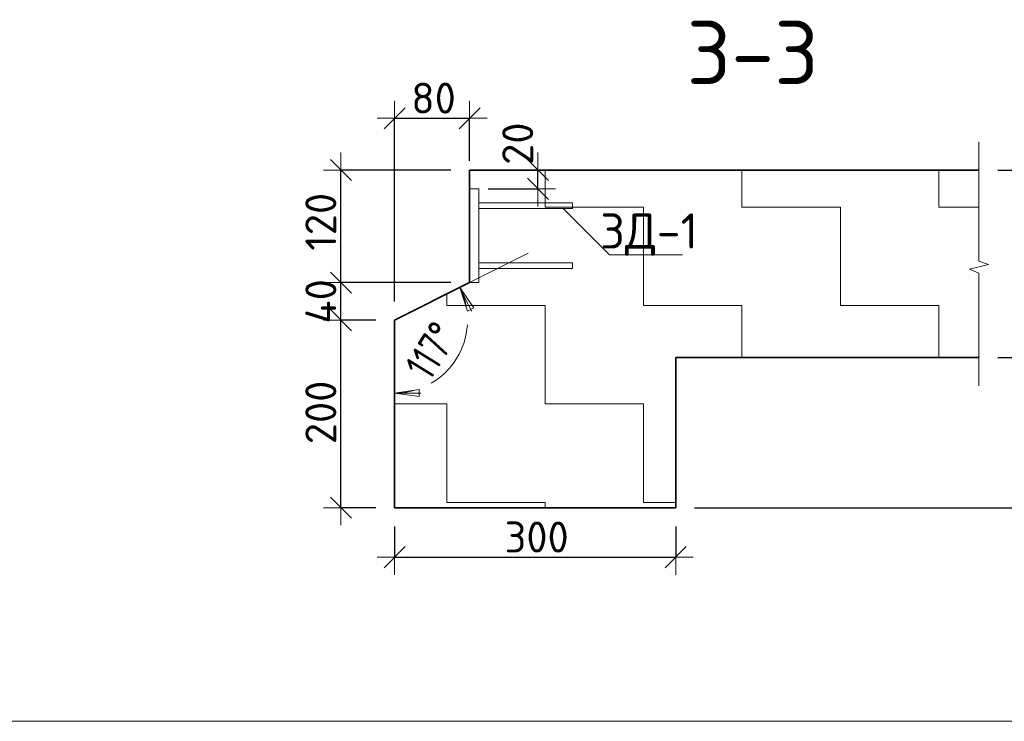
# Model space of a CAD drawing. Header units: metres. Extents: x -38 to 107, y -15 to 21.
# Tile 152 of 167: x 74.199 to 75.25, y 12.472 to 13.22. Entities that reach past the tile are written whole.
import ezdxf

# ---------------------------------------------------------------- set-up
doc = ezdxf.new("R2010")
doc.units = ezdxf.units.M
doc.header["$PDMODE"] = 65
for name, color, linetype, lineweight in [('XR$3$Перекрытие_ Сборный элемент', 7, 'Continuous', 35), ('XR$3$Размерная линия_ общее', 7, 'Continuous', 13), ('XR$3$Текст_ общее_1', 7, 'Continuous', 13), ('XR$4$Текст_ примечание', 7, 'Continuous', 13), ('XR$5$Перекрытие_ Сборный элемент', 7, 'Continuous', 35), ('XR$5$Размерная линия_ общее', 7, 'Continuous', 13), ('XR$5$Текст_ общее_1', 7, 'Continuous', 13)]:
    doc.layers.add(name, color=color, linetype=linetype, lineweight=lineweight)
doc.styles.add('ISOCPEUR', font='txt')
doc.dimstyles.new('DIMSTYLE_11', dxfattribs={"dimtxt": 0.033, "dimasz": 0.0375, "dimexe": 0, "dimexo": 0, "dimgap": 0.0165, "dimtad": 2, "dimdec": 0, "dimlfac": 1000, "dimrnd": 1, "dimzin": 12, "dimdsep": 46, "dimtxsty": 'ISOCPEUR', "dimblk1": 'ALL_ML_STRICH', "dimblk2": 'ALL_ML_STRICH', "dimsah": 1, "dimcen": 0, "dimclrd": 7, "dimclre": 256, "dimclrt": 7, "dimadec": 0, "dimazin": 0, "dimtfac": 1, "dimtdec": 0, "dimtix": 1, "dimtmove": 2, "dimatfit": 3, "dimfxl": 0, "dimtvp": 1.2, "dimtzin": 0, "dimlwd": 0, "dimlwe": -3, "dimarcsym": 0})
doc.dimstyles.new('DIMSTYLE_28', dxfattribs={"dimtxt": 0.033, "dimasz": 0.0375, "dimexe": 0, "dimexo": 0, "dimgap": 0.0165, "dimtad": 2, "dimdec": 0, "dimlfac": 1000, "dimrnd": 5, "dimzin": 12, "dimdsep": 46, "dimtxsty": 'ISOCPEUR', "dimblk1": 'ALL_ML_STRICH', "dimblk2": 'ALL_ML_STRICH', "dimsah": 1, "dimcen": 0, "dimclrd": 7, "dimclre": 256, "dimclrt": 7, "dimadec": 0, "dimazin": 0, "dimtfac": 1, "dimtdec": 0, "dimtix": 1, "dimtmove": 2, "dimatfit": 3, "dimfxl": 0, "dimtzin": 0, "dimlwd": 0, "dimlwe": -3, "dimarcsym": 0})
doc.dimstyles.new('DIMSTYLE_29', dxfattribs={"dimtxt": 0.033, "dimasz": 0.0375, "dimexe": 0, "dimexo": 0, "dimgap": 0.0165, "dimtad": 2, "dimdec": 0, "dimlfac": 1000, "dimrnd": 5, "dimzin": 12, "dimdsep": 46, "dimtxsty": 'ISOCPEUR', "dimblk1": 'ALL_ML_STRICH', "dimblk2": 'ALL_ML_STRICH', "dimsah": 1, "dimcen": 0, "dimclrd": 7, "dimclre": 256, "dimclrt": 7, "dimadec": 0, "dimazin": 0, "dimtfac": 1, "dimtdec": 0, "dimtix": 1, "dimtmove": 2, "dimatfit": 3, "dimfxl": 0, "dimtvp": 1.2, "dimtzin": 0, "dimlwd": 0, "dimlwe": -3, "dimarcsym": 0})
doc.dimstyles.new('DIMSTYLE_30', dxfattribs={"dimtxt": 0.033, "dimasz": 0.0375, "dimexe": 0, "dimexo": 0, "dimgap": 0.0165, "dimtad": 2, "dimdec": 0, "dimlfac": 1000, "dimrnd": 5, "dimzin": 12, "dimdsep": 46, "dimtxsty": 'ISOCPEUR', "dimblk1": 'ALL_ML_STRICH', "dimblk2": 'ALL_ML_STRICH', "dimsah": 1, "dimcen": 0, "dimclrd": 7, "dimclre": 256, "dimclrt": 7, "dimadec": 0, "dimazin": 0, "dimtfac": 1, "dimtdec": 0, "dimtix": 1, "dimtmove": 2, "dimatfit": 3, "dimfxl": 0, "dimtzin": 0, "dimlwd": 0, "dimlwe": -3, "dimarcsym": 0})
doc.dimstyles.new('DIMSTYLE_37', dxfattribs={"dimtxt": 0.033, "dimasz": 0.0375, "dimexe": 0, "dimexo": 0, "dimgap": 0.0165, "dimtad": 2, "dimdec": 0, "dimlfac": 1000, "dimrnd": 5, "dimzin": 12, "dimdsep": 46, "dimtxsty": 'ISOCPEUR', "dimblk1": 'ALL_ML_STRICH', "dimblk2": 'ALL_ML_STRICH', "dimsah": 1, "dimcen": 0, "dimclrd": 7, "dimclre": 256, "dimclrt": 7, "dimadec": 0, "dimazin": 0, "dimtfac": 1, "dimtdec": 0, "dimtix": 1, "dimtmove": 2, "dimatfit": 3, "dimfxl": 0, "dimtvp": 1.2, "dimtzin": 0, "dimlwd": 0, "dimlwe": -3, "dimarcsym": 0})
doc.dimstyles.new('DIMSTYLE_8', dxfattribs={"dimtxt": 0.033, "dimasz": 0.0375, "dimexe": 0, "dimexo": 0, "dimgap": 0.0165, "dimtad": 2, "dimdec": 0, "dimlfac": 1000, "dimrnd": 1, "dimzin": 12, "dimdsep": 46, "dimtxsty": 'ISOCPEUR', "dimblk1": 'ALL_ML_STRICH', "dimblk2": 'ALL_ML_STRICH', "dimsah": 1, "dimcen": 0, "dimclrd": 7, "dimclre": 256, "dimclrt": 7, "dimadec": 0, "dimazin": 0, "dimtfac": 1, "dimtdec": 0, "dimtix": 1, "dimtmove": 2, "dimatfit": 3, "dimfxl": 0, "dimtzin": 0, "dimlwd": 0, "dimlwe": -3, "dimarcsym": 0})
pattern_1 = [(0, (0.21, 0.21), (0.105, 0.105), [0.105, -0.105]), (90, (0.21, 0.21), (-0.105, 0.105), [0.105, -0.105])]

# ---------------------------------------------------------------- blocks, each defined once
blk = doc.blocks.new('ЭЛЕМЕНТ_УЗОРА_4')
at = {"color": 7, "linetype": 'Continuous', "lineweight": 13, "transparency": 33554687}
blk.add_line((75.223, 12.8295), (75.223, 12.8295), dxfattribs=at)
blk.add_lwpolyline([(75.223, 13.0895), (75.223, 12.9623), (75.233, 12.9587), (75.213, 12.9538), (75.223, 12.9496), (75.223, 12.8295)], dxfattribs=at)
blk = doc.blocks.new('ALL_ML_STRICH')
at = {"color": 0, "linetype": 'ByBlock', "lineweight": -2}
for p, q in [((-0.3, -0.3), (0.3, 0.3)), ((0, -0.5), (0, 0.5)), ((-1, 0), (0.5, 0))]:
    blk.add_line(p, q, dxfattribs=at)
blk = doc.blocks.new('*D103')
at = {"layer": 'DEFPOINTS', "color": 7, "linetype": 'Continuous', "lineweight": 13, "transparency": 33554687}
for p in [(75.223, 13.0595), (75.3154, 13.0595), (75.223, 12.8595)]:
    blk.add_point(p, dxfattribs=at)
at = {"layer": 'XR$3$Размерная линия_ общее', "color": 253, "linetype": 'Continuous', "lineweight": -2, "true_color": 0xa0a0a0, "transparency": 33554687}
for p, q in [((75.243, 13.0595), (75.3154, 13.0595)), ((75.243, 12.8595), (75.3154, 12.8595))]:
    blk.add_line(p, q, dxfattribs=at)
at = {"layer": 'XR$3$Размерная линия_ общее', "color": 7, "linetype": 'Continuous', "lineweight": -2, "transparency": 33554687}
blk.add_line((75.3154, 13.0595), (75.3154, 12.8595), dxfattribs=at)
at = {"layer": 'XR$3$Размерная линия_ общее', "color": 7, "linetype": 'Continuous', "lineweight": 13, "transparency": 33554687, "xscale": 0.0375, "yscale": 0.0375, "zscale": 0.0375}
for p, rotation in [((75.3154, 13.0595), 90), ((75.3154, 12.8595), 270)]:
    blk.add_blockref('ALL_ML_STRICH', p, dxfattribs=dict(at, rotation=rotation))
at = {"layer": 'XR$3$Размерная линия_ общее', "color": 7, "linetype": 'Continuous', "lineweight": 13, "transparency": 33554687, "insert": (75.2939, 12.9611), "char_height": 0.033, "width": 0.099, "attachment_point": 5, "rotation": 90, "style": 'ISOCPEUR'}
blk.add_mtext('\\A1;{200}', dxfattribs=at)
blk = doc.blocks.new('*D104')
at = {"layer": 'DEFPOINTS', "color": 7, "linetype": 'Continuous', "lineweight": 13, "transparency": 33554687}
for p in [(75.223, 12.8595), (75.3154, 12.8595), (74.8994, 12.6995)]:
    blk.add_point(p, dxfattribs=at)
at = {"layer": 'XR$3$Размерная линия_ общее', "color": 253, "linetype": 'Continuous', "lineweight": -2, "true_color": 0xa0a0a0, "transparency": 33554687}
for p, q in [((75.243, 12.8595), (75.3154, 12.8595)), ((74.9194, 12.6995), (75.3154, 12.6995))]:
    blk.add_line(p, q, dxfattribs=at)
at = {"layer": 'XR$3$Размерная линия_ общее', "color": 7, "linetype": 'Continuous', "lineweight": -2, "transparency": 33554687}
blk.add_line((75.3154, 12.8595), (75.3154, 12.6995), dxfattribs=at)
at = {"layer": 'XR$3$Размерная линия_ общее', "color": 7, "linetype": 'Continuous', "lineweight": 13, "transparency": 33554687, "xscale": 0.0375, "yscale": 0.0375, "zscale": 0.0375}
for p, rotation in [((75.3154, 12.8595), 90), ((75.3154, 12.6995), 270)]:
    blk.add_blockref('ALL_ML_STRICH', p, dxfattribs=dict(at, rotation=rotation))
at = {"layer": 'XR$3$Размерная линия_ общее', "color": 7, "linetype": 'Continuous', "lineweight": 13, "transparency": 33554687, "insert": (75.2939, 12.7844), "char_height": 0.033, "width": 0.099, "attachment_point": 5, "rotation": 90, "style": 'ISOCPEUR'}
blk.add_mtext('\\A1;{160}', dxfattribs=at)
blk = doc.blocks.new('*D113')
at = {"layer": 'DEFPOINTS', "color": 7, "linetype": 'Continuous', "lineweight": 13, "transparency": 33554687}
for p in [(74.5994, 12.6995), (74.8994, 12.6995), (74.5994, 12.6467)]:
    blk.add_point(p, dxfattribs=at)
at = {"layer": 'XR$3$Размерная линия_ общее', "color": 253, "linetype": 'Continuous', "lineweight": -2, "true_color": 0xa0a0a0, "transparency": 33554687}
for p, q in [((74.5994, 12.6795), (74.5994, 12.6467)), ((74.8994, 12.6795), (74.8994, 12.6467))]:
    blk.add_line(p, q, dxfattribs=at)
at = {"layer": 'XR$3$Размерная линия_ общее', "color": 7, "linetype": 'Continuous', "lineweight": -2, "transparency": 33554687}
blk.add_line((74.5994, 12.6467), (74.8994, 12.6467), dxfattribs=at)
at = {"layer": 'XR$3$Размерная линия_ общее', "color": 7, "linetype": 'Continuous', "lineweight": 13, "transparency": 33554687, "xscale": 0.0375, "yscale": 0.0375, "zscale": 0.0375, "rotation": 180}
blk.add_blockref('ALL_ML_STRICH', (74.5994, 12.6467), dxfattribs=at)
at = {"layer": 'XR$3$Размерная линия_ общее', "color": 7, "linetype": 'Continuous', "lineweight": 13, "transparency": 33554687, "xscale": 0.0375, "yscale": 0.0375, "zscale": 0.0375}
blk.add_blockref('ALL_ML_STRICH', (74.8994, 12.6467), dxfattribs=at)
at = {"layer": 'XR$3$Размерная линия_ общее', "color": 7, "linetype": 'Continuous', "lineweight": 13, "transparency": 33554687, "insert": (74.751, 12.6682), "char_height": 0.033, "width": 0.099, "attachment_point": 5, "style": 'ISOCPEUR'}
blk.add_mtext('\\A1;{300}', dxfattribs=at)
blk = doc.blocks.new('*D224')
at = {"layer": 'DEFPOINTS', "color": 7, "linetype": 'Continuous', "lineweight": 13, "transparency": 33554687}
for p in [(74.5994, 12.8995), (74.5422, 12.6995), (74.5994, 12.6995)]:
    blk.add_point(p, dxfattribs=at)
at = {"layer": 'XR$3$Размерная линия_ общее', "color": 253, "linetype": 'Continuous', "lineweight": -2, "true_color": 0xa0a0a0, "transparency": 33554687}
for p, q in [((74.5794, 12.8995), (74.5422, 12.8995)), ((74.5794, 12.6995), (74.5422, 12.6995))]:
    blk.add_line(p, q, dxfattribs=at)
at = {"layer": 'XR$3$Размерная линия_ общее', "color": 7, "linetype": 'Continuous', "lineweight": -2, "transparency": 33554687}
blk.add_line((74.5422, 12.6995), (74.5422, 12.8995), dxfattribs=at)
at = {"layer": 'XR$3$Размерная линия_ общее', "color": 7, "linetype": 'Continuous', "lineweight": 13, "transparency": 33554687, "xscale": 0.0375, "yscale": 0.0375, "zscale": 0.0375}
for p, rotation in [((74.5422, 12.8995), 90), ((74.5422, 12.6995), 270)]:
    blk.add_blockref('ALL_ML_STRICH', p, dxfattribs=dict(at, rotation=rotation))
at = {"layer": 'XR$3$Размерная линия_ общее', "color": 7, "linetype": 'Continuous', "lineweight": 13, "transparency": 33554687, "insert": (74.5207, 12.8011), "char_height": 0.033, "width": 0.099, "attachment_point": 5, "rotation": 90, "style": 'ISOCPEUR'}
blk.add_mtext('\\A1;{200}', dxfattribs=at)
blk = doc.blocks.new('*D225')
at = {"layer": 'DEFPOINTS', "color": 7, "linetype": 'Continuous', "lineweight": 13, "transparency": 33554687}
for p in [(74.6794, 12.9395), (74.5422, 12.8995), (74.5994, 12.8995)]:
    blk.add_point(p, dxfattribs=at)
at = {"layer": 'XR$3$Размерная линия_ общее', "color": 253, "linetype": 'Continuous', "lineweight": -2, "true_color": 0xa0a0a0, "transparency": 33554687}
for p, q in [((74.6594, 12.9395), (74.5422, 12.9395)), ((74.5794, 12.8995), (74.5422, 12.8995))]:
    blk.add_line(p, q, dxfattribs=at)
at = {"layer": 'XR$3$Размерная линия_ общее', "color": 7, "linetype": 'Continuous', "lineweight": -2, "transparency": 33554687}
blk.add_line((74.5422, 12.8995), (74.5422, 12.9395), dxfattribs=at)
at = {"layer": 'XR$3$Размерная линия_ общее', "color": 7, "linetype": 'Continuous', "lineweight": 13, "transparency": 33554687, "xscale": 0.0375, "yscale": 0.0375, "zscale": 0.0375}
for p, rotation in [((74.5422, 12.9395), 90), ((74.5422, 12.8995), 270)]:
    blk.add_blockref('ALL_ML_STRICH', p, dxfattribs=dict(at, rotation=rotation))
at = {"layer": 'XR$3$Размерная линия_ общее', "color": 7, "linetype": 'Continuous', "lineweight": 13, "transparency": 33554687, "insert": (74.5207, 12.9195), "char_height": 0.033, "width": 0.066, "attachment_point": 5, "rotation": 90, "style": 'ISOCPEUR'}
blk.add_mtext('\\A1;{40}', dxfattribs=at)
blk = doc.blocks.new('*D226')
at = {"layer": 'DEFPOINTS', "color": 7, "linetype": 'Continuous', "lineweight": 13, "transparency": 33554687}
for p in [(74.6794, 13.0595), (74.5422, 12.9395), (74.6794, 12.9395)]:
    blk.add_point(p, dxfattribs=at)
at = {"layer": 'XR$3$Размерная линия_ общее', "color": 253, "linetype": 'Continuous', "lineweight": -2, "true_color": 0xa0a0a0, "transparency": 33554687}
for p, q in [((74.6594, 13.0595), (74.5422, 13.0595)), ((74.6594, 12.9395), (74.5422, 12.9395))]:
    blk.add_line(p, q, dxfattribs=at)
at = {"layer": 'XR$3$Размерная линия_ общее', "color": 7, "linetype": 'Continuous', "lineweight": -2, "transparency": 33554687}
blk.add_line((74.5422, 12.9395), (74.5422, 13.0595), dxfattribs=at)
at = {"layer": 'XR$3$Размерная линия_ общее', "color": 7, "linetype": 'Continuous', "lineweight": 13, "transparency": 33554687, "xscale": 0.0375, "yscale": 0.0375, "zscale": 0.0375}
for p, rotation in [((74.5422, 13.0595), 90), ((74.5422, 12.9395), 270)]:
    blk.add_blockref('ALL_ML_STRICH', p, dxfattribs=dict(at, rotation=rotation))
at = {"layer": 'XR$3$Размерная линия_ общее', "color": 7, "linetype": 'Continuous', "lineweight": 13, "transparency": 33554687, "insert": (74.5207, 13.0044), "char_height": 0.033, "width": 0.099, "attachment_point": 5, "rotation": 90, "style": 'ISOCPEUR'}
blk.add_mtext('\\A1;{120}', dxfattribs=at)
blk = doc.blocks.new('СЛОЖНЫЙ_ОБЪЕКТ_38')
at = {"layer": 'XR$3$Перекрытие_ Сборный элемент', "color": 7, "linetype": 'Continuous', "lineweight": 13, "transparency": 33554687}
for points in [[(74.6894, 12.9395), (74.6894, 13.0395), (74.6794, 13.0395), (74.6794, 12.9395), (74.6894, 12.9395)], [(74.6894, 13.0245), (74.6894, 13.0185), (74.7894, 13.0185), (74.7894, 13.0245), (74.6894, 13.0245)], [(74.6894, 12.9545), (74.6894, 12.9605), (74.7894, 12.9605), (74.7894, 12.9545), (74.6894, 12.9545)]]:
    blk.add_lwpolyline(points, close=True, dxfattribs=at)
blk = doc.blocks.new('*D230')
at = {"layer": 'DEFPOINTS', "color": 7, "linetype": 'Continuous', "lineweight": 13, "transparency": 33554687}
for p in [(74.5994, 13.1148), (74.6794, 13.0495), (74.5994, 12.8995)]:
    blk.add_point(p, dxfattribs=at)
at = {"layer": 'XR$3$Размерная линия_ общее', "color": 253, "linetype": 'Continuous', "lineweight": -2, "true_color": 0xa0a0a0, "transparency": 33554687}
for p, q in [((74.5994, 12.9195), (74.5994, 13.1148)), ((74.6794, 13.0695), (74.6794, 13.1148))]:
    blk.add_line(p, q, dxfattribs=at)
at = {"layer": 'XR$3$Размерная линия_ общее', "color": 7, "linetype": 'Continuous', "lineweight": -2, "transparency": 33554687}
blk.add_line((74.5994, 13.1148), (74.6794, 13.1148), dxfattribs=at)
at = {"layer": 'XR$3$Размерная линия_ общее', "color": 7, "linetype": 'Continuous', "lineweight": 13, "transparency": 33554687, "xscale": 0.0375, "yscale": 0.0375, "zscale": 0.0375, "rotation": 180}
blk.add_blockref('ALL_ML_STRICH', (74.5994, 13.1148), dxfattribs=at)
at = {"layer": 'XR$3$Размерная линия_ общее', "color": 7, "linetype": 'Continuous', "lineweight": 13, "transparency": 33554687, "xscale": 0.0375, "yscale": 0.0375, "zscale": 0.0375}
blk.add_blockref('ALL_ML_STRICH', (74.6794, 13.1148), dxfattribs=at)
at = {"layer": 'XR$3$Размерная линия_ общее', "color": 7, "linetype": 'Continuous', "lineweight": 13, "transparency": 33554687, "insert": (74.641, 13.1363), "char_height": 0.033, "width": 0.066, "attachment_point": 5, "style": 'ISOCPEUR'}
blk.add_mtext('\\A1;{80}', dxfattribs=at)
blk = doc.blocks.new('COMPLEX_ANGLEDIM_0')
at = {"color": 7, "linetype": 'Continuous', "lineweight": 13, "transparency": 33554687}
for p, q in [((74.6689, 12.9343), (74.6522, 12.9259)), ((74.6689, 12.9343), (74.6857, 12.9427)), ((74.6689, 12.9343), (74.684, 12.9125)), ((74.6773, 12.9091), (74.6689, 12.9343)), ((74.6689, 12.9343), (74.6815, 12.9091)), ((74.6689, 12.9343), (74.6689, 12.9343)), ((74.684, 12.9125), (74.6773, 12.9091)), ((74.5994, 12.8217), (74.5994, 12.8404)), ((74.6256, 12.8254), (74.5994, 12.8217)), ((74.5994, 12.8217), (74.6256, 12.8179)), ((74.5994, 12.8217), (74.6275, 12.8217)), ((74.5994, 12.8217), (74.5994, 12.8217)), ((74.5994, 12.8217), (74.5994, 12.8029)), ((74.6256, 12.8179), (74.6256, 12.8254))]:
    blk.add_line(p, q, dxfattribs=at)
for start, end in [(10.7874, 26.5651), (300.1653, 356.3998), (270, 285.2956)]:
    blk.add_arc((74.5994, 12.8995), 0.0778, start, end, dxfattribs=at)
at = {"color": 7, "linetype": 'Continuous', "lineweight": 13, "transparency": 33554687, "insert": (74.6371, 12.8332), "char_height": 0.033, "width": 0.088972, "attachment_point": 7, "rotation": 58.2825, "style": 'ISOCPEUR'}
blk.add_mtext('\\W0.79;117%%d', dxfattribs=at)
blk = doc.blocks.new('*D232')
at = {"layer": 'DEFPOINTS', "color": 7, "linetype": 'Continuous', "lineweight": 13, "transparency": 33554687}
for p in [(74.6794, 13.0595), (74.6794, 13.0395), (74.7524, 13.0395)]:
    blk.add_point(p, dxfattribs=at)
at = {"layer": 'XR$3$Размерная линия_ общее', "color": 253, "linetype": 'Continuous', "lineweight": -2, "true_color": 0xa0a0a0, "transparency": 33554687}
for p, q in [((74.6994, 13.0595), (74.7524, 13.0595)), ((74.6994, 13.0395), (74.7524, 13.0395))]:
    blk.add_line(p, q, dxfattribs=at)
at = {"layer": 'XR$3$Размерная линия_ общее', "color": 7, "linetype": 'Continuous', "lineweight": -2, "transparency": 33554687}
blk.add_line((74.7524, 13.0395), (74.7524, 13.0595), dxfattribs=at)
at = {"layer": 'XR$3$Размерная линия_ общее', "color": 7, "linetype": 'Continuous', "lineweight": 13, "transparency": 33554687, "xscale": 0.0375, "yscale": 0.0375, "zscale": 0.0375}
for p, rotation in [((74.7524, 13.0595), 90), ((74.7524, 13.0395), 270)]:
    blk.add_blockref('ALL_ML_STRICH', p, dxfattribs=dict(at, rotation=rotation))
at = {"layer": 'XR$3$Размерная линия_ общее', "color": 7, "linetype": 'Continuous', "lineweight": 13, "transparency": 33554687, "insert": (74.7308, 13.0877), "char_height": 0.033, "width": 0.066, "attachment_point": 5, "rotation": 90, "style": 'ISOCPEUR'}
blk.add_mtext('\\A1;{20}', dxfattribs=at)
blk = doc.blocks.new('ЭЛЕМЕНТ_УЗОРА_32')
at = {"color": 7, "linetype": 'Continuous', "lineweight": 13, "transparency": 33554687}
blk.add_line((75.223, 12.8295), (75.223, 12.8295), dxfattribs=at)
blk.add_lwpolyline([(75.223, 13.0895), (75.223, 12.9623), (75.233, 12.9587), (75.213, 12.9538), (75.223, 12.9496), (75.223, 12.8295)], dxfattribs=at)
blk = doc.blocks.new('*D1019')
at = {"layer": 'DEFPOINTS', "color": 7, "linetype": 'Continuous', "lineweight": 13, "transparency": 33554687}
for p in [(75.223, 13.0595), (75.3154, 13.0595), (75.223, 12.8595)]:
    blk.add_point(p, dxfattribs=at)
at = {"layer": 'XR$5$Размерная линия_ общее', "color": 253, "linetype": 'Continuous', "lineweight": -2, "true_color": 0xa0a0a0, "transparency": 33554687}
for p, q in [((75.243, 13.0595), (75.3154, 13.0595)), ((75.243, 12.8595), (75.3154, 12.8595))]:
    blk.add_line(p, q, dxfattribs=at)
at = {"layer": 'XR$5$Размерная линия_ общее', "color": 7, "linetype": 'Continuous', "lineweight": -2, "transparency": 33554687}
blk.add_line((75.3154, 13.0595), (75.3154, 12.8595), dxfattribs=at)
at = {"layer": 'XR$5$Размерная линия_ общее', "color": 7, "linetype": 'Continuous', "lineweight": 13, "transparency": 33554687, "xscale": 0.0375, "yscale": 0.0375, "zscale": 0.0375}
for p, rotation in [((75.3154, 13.0595), 90), ((75.3154, 12.8595), 270)]:
    blk.add_blockref('ALL_ML_STRICH', p, dxfattribs=dict(at, rotation=rotation))
at = {"layer": 'XR$5$Размерная линия_ общее', "color": 7, "linetype": 'Continuous', "lineweight": 13, "transparency": 33554687, "insert": (75.2939, 12.9611), "char_height": 0.033, "width": 0.099, "attachment_point": 5, "rotation": 90, "style": 'ISOCPEUR'}
blk.add_mtext('\\A1;{200}', dxfattribs=at)
blk = doc.blocks.new('*D1020')
at = {"layer": 'DEFPOINTS', "color": 7, "linetype": 'Continuous', "lineweight": 13, "transparency": 33554687}
for p in [(75.223, 12.8595), (75.3154, 12.8595), (74.8994, 12.6995)]:
    blk.add_point(p, dxfattribs=at)
at = {"layer": 'XR$5$Размерная линия_ общее', "color": 253, "linetype": 'Continuous', "lineweight": -2, "true_color": 0xa0a0a0, "transparency": 33554687}
for p, q in [((75.243, 12.8595), (75.3154, 12.8595)), ((74.9194, 12.6995), (75.3154, 12.6995))]:
    blk.add_line(p, q, dxfattribs=at)
at = {"layer": 'XR$5$Размерная линия_ общее', "color": 7, "linetype": 'Continuous', "lineweight": -2, "transparency": 33554687}
blk.add_line((75.3154, 12.8595), (75.3154, 12.6995), dxfattribs=at)
at = {"layer": 'XR$5$Размерная линия_ общее', "color": 7, "linetype": 'Continuous', "lineweight": 13, "transparency": 33554687, "xscale": 0.0375, "yscale": 0.0375, "zscale": 0.0375}
for p, rotation in [((75.3154, 12.8595), 90), ((75.3154, 12.6995), 270)]:
    blk.add_blockref('ALL_ML_STRICH', p, dxfattribs=dict(at, rotation=rotation))
at = {"layer": 'XR$5$Размерная линия_ общее', "color": 7, "linetype": 'Continuous', "lineweight": 13, "transparency": 33554687, "insert": (75.2939, 12.7844), "char_height": 0.033, "width": 0.099, "attachment_point": 5, "rotation": 90, "style": 'ISOCPEUR'}
blk.add_mtext('\\A1;{160}', dxfattribs=at)
blk = doc.blocks.new('*D1025')
at = {"layer": 'DEFPOINTS', "color": 7, "linetype": 'Continuous', "lineweight": 13, "transparency": 33554687}
for p in [(74.5994, 12.6995), (74.8994, 12.6995), (74.5994, 12.6467)]:
    blk.add_point(p, dxfattribs=at)
at = {"layer": 'XR$5$Размерная линия_ общее', "color": 253, "linetype": 'Continuous', "lineweight": -2, "true_color": 0xa0a0a0, "transparency": 33554687}
for p, q in [((74.5994, 12.6795), (74.5994, 12.6467)), ((74.8994, 12.6795), (74.8994, 12.6467))]:
    blk.add_line(p, q, dxfattribs=at)
at = {"layer": 'XR$5$Размерная линия_ общее', "color": 7, "linetype": 'Continuous', "lineweight": -2, "transparency": 33554687}
blk.add_line((74.5994, 12.6467), (74.8994, 12.6467), dxfattribs=at)
at = {"layer": 'XR$5$Размерная линия_ общее', "color": 7, "linetype": 'Continuous', "lineweight": 13, "transparency": 33554687, "xscale": 0.0375, "yscale": 0.0375, "zscale": 0.0375, "rotation": 180}
blk.add_blockref('ALL_ML_STRICH', (74.5994, 12.6467), dxfattribs=at)
at = {"layer": 'XR$5$Размерная линия_ общее', "color": 7, "linetype": 'Continuous', "lineweight": 13, "transparency": 33554687, "xscale": 0.0375, "yscale": 0.0375, "zscale": 0.0375}
blk.add_blockref('ALL_ML_STRICH', (74.8994, 12.6467), dxfattribs=at)
at = {"layer": 'XR$5$Размерная линия_ общее', "color": 7, "linetype": 'Continuous', "lineweight": 13, "transparency": 33554687, "insert": (74.751, 12.6682), "char_height": 0.033, "width": 0.099, "attachment_point": 5, "style": 'ISOCPEUR'}
blk.add_mtext('\\A1;{300}', dxfattribs=at)
blk = doc.blocks.new('*D1026')
at = {"layer": 'DEFPOINTS', "color": 7, "linetype": 'Continuous', "lineweight": 13, "transparency": 33554687}
for p in [(74.5994, 12.8995), (74.5422, 12.6995), (74.5994, 12.6995)]:
    blk.add_point(p, dxfattribs=at)
at = {"layer": 'XR$5$Размерная линия_ общее', "color": 253, "linetype": 'Continuous', "lineweight": -2, "true_color": 0xa0a0a0, "transparency": 33554687}
for p, q in [((74.5794, 12.8995), (74.5422, 12.8995)), ((74.5794, 12.6995), (74.5422, 12.6995))]:
    blk.add_line(p, q, dxfattribs=at)
at = {"layer": 'XR$5$Размерная линия_ общее', "color": 7, "linetype": 'Continuous', "lineweight": -2, "transparency": 33554687}
blk.add_line((74.5422, 12.6995), (74.5422, 12.8995), dxfattribs=at)
at = {"layer": 'XR$5$Размерная линия_ общее', "color": 7, "linetype": 'Continuous', "lineweight": 13, "transparency": 33554687, "xscale": 0.0375, "yscale": 0.0375, "zscale": 0.0375}
for p, rotation in [((74.5422, 12.8995), 90), ((74.5422, 12.6995), 270)]:
    blk.add_blockref('ALL_ML_STRICH', p, dxfattribs=dict(at, rotation=rotation))
at = {"layer": 'XR$5$Размерная линия_ общее', "color": 7, "linetype": 'Continuous', "lineweight": 13, "transparency": 33554687, "insert": (74.5207, 12.8011), "char_height": 0.033, "width": 0.099, "attachment_point": 5, "rotation": 90, "style": 'ISOCPEUR'}
blk.add_mtext('\\A1;{200}', dxfattribs=at)
blk = doc.blocks.new('*D1027')
at = {"layer": 'DEFPOINTS', "color": 7, "linetype": 'Continuous', "lineweight": 13, "transparency": 33554687}
for p in [(74.6794, 12.9395), (74.5422, 12.8995), (74.5994, 12.8995)]:
    blk.add_point(p, dxfattribs=at)
at = {"layer": 'XR$5$Размерная линия_ общее', "color": 253, "linetype": 'Continuous', "lineweight": -2, "true_color": 0xa0a0a0, "transparency": 33554687}
for p, q in [((74.6594, 12.9395), (74.5422, 12.9395)), ((74.5794, 12.8995), (74.5422, 12.8995))]:
    blk.add_line(p, q, dxfattribs=at)
at = {"layer": 'XR$5$Размерная линия_ общее', "color": 7, "linetype": 'Continuous', "lineweight": -2, "transparency": 33554687}
blk.add_line((74.5422, 12.8995), (74.5422, 12.9395), dxfattribs=at)
at = {"layer": 'XR$5$Размерная линия_ общее', "color": 7, "linetype": 'Continuous', "lineweight": 13, "transparency": 33554687, "xscale": 0.0375, "yscale": 0.0375, "zscale": 0.0375}
for p, rotation in [((74.5422, 12.9395), 90), ((74.5422, 12.8995), 270)]:
    blk.add_blockref('ALL_ML_STRICH', p, dxfattribs=dict(at, rotation=rotation))
at = {"layer": 'XR$5$Размерная линия_ общее', "color": 7, "linetype": 'Continuous', "lineweight": 13, "transparency": 33554687, "insert": (74.5207, 12.9195), "char_height": 0.033, "width": 0.066, "attachment_point": 5, "rotation": 90, "style": 'ISOCPEUR'}
blk.add_mtext('\\A1;{40}', dxfattribs=at)
blk = doc.blocks.new('*D1028')
at = {"layer": 'DEFPOINTS', "color": 7, "linetype": 'Continuous', "lineweight": 13, "transparency": 33554687}
for p in [(74.6794, 13.0595), (74.5422, 12.9395), (74.6794, 12.9395)]:
    blk.add_point(p, dxfattribs=at)
at = {"layer": 'XR$5$Размерная линия_ общее', "color": 253, "linetype": 'Continuous', "lineweight": -2, "true_color": 0xa0a0a0, "transparency": 33554687}
for p, q in [((74.6594, 13.0595), (74.5422, 13.0595)), ((74.6594, 12.9395), (74.5422, 12.9395))]:
    blk.add_line(p, q, dxfattribs=at)
at = {"layer": 'XR$5$Размерная линия_ общее', "color": 7, "linetype": 'Continuous', "lineweight": -2, "transparency": 33554687}
blk.add_line((74.5422, 12.9395), (74.5422, 13.0595), dxfattribs=at)
at = {"layer": 'XR$5$Размерная линия_ общее', "color": 7, "linetype": 'Continuous', "lineweight": 13, "transparency": 33554687, "xscale": 0.0375, "yscale": 0.0375, "zscale": 0.0375}
for p, rotation in [((74.5422, 13.0595), 90), ((74.5422, 12.9395), 270)]:
    blk.add_blockref('ALL_ML_STRICH', p, dxfattribs=dict(at, rotation=rotation))
at = {"layer": 'XR$5$Размерная линия_ общее', "color": 7, "linetype": 'Continuous', "lineweight": 13, "transparency": 33554687, "insert": (74.5207, 13.0044), "char_height": 0.033, "width": 0.099, "attachment_point": 5, "rotation": 90, "style": 'ISOCPEUR'}
blk.add_mtext('\\A1;{120}', dxfattribs=at)
blk = doc.blocks.new('СЛОЖНЫЙ_ОБЪЕКТ_80')
at = {"layer": 'XR$5$Перекрытие_ Сборный элемент', "color": 7, "linetype": 'Continuous', "lineweight": 13, "transparency": 33554687}
for points in [[(74.6894, 12.9395), (74.6894, 13.0395), (74.6794, 13.0395), (74.6794, 12.9395), (74.6894, 12.9395)], [(74.6894, 13.0245), (74.6894, 13.0185), (74.7894, 13.0185), (74.7894, 13.0245), (74.6894, 13.0245)], [(74.6894, 12.9545), (74.6894, 12.9605), (74.7894, 12.9605), (74.7894, 12.9545), (74.6894, 12.9545)]]:
    blk.add_lwpolyline(points, close=True, dxfattribs=at)
blk = doc.blocks.new('*D1032')
at = {"layer": 'DEFPOINTS', "color": 7, "linetype": 'Continuous', "lineweight": 13, "transparency": 33554687}
for p in [(74.5994, 13.1148), (74.6794, 13.0495), (74.5994, 12.8995)]:
    blk.add_point(p, dxfattribs=at)
at = {"layer": 'XR$5$Размерная линия_ общее', "color": 253, "linetype": 'Continuous', "lineweight": -2, "true_color": 0xa0a0a0, "transparency": 33554687}
for p, q in [((74.5994, 12.9195), (74.5994, 13.1148)), ((74.6794, 13.0695), (74.6794, 13.1148))]:
    blk.add_line(p, q, dxfattribs=at)
at = {"layer": 'XR$5$Размерная линия_ общее', "color": 7, "linetype": 'Continuous', "lineweight": -2, "transparency": 33554687}
blk.add_line((74.5994, 13.1148), (74.6794, 13.1148), dxfattribs=at)
at = {"layer": 'XR$5$Размерная линия_ общее', "color": 7, "linetype": 'Continuous', "lineweight": 13, "transparency": 33554687, "xscale": 0.0375, "yscale": 0.0375, "zscale": 0.0375, "rotation": 180}
blk.add_blockref('ALL_ML_STRICH', (74.5994, 13.1148), dxfattribs=at)
at = {"layer": 'XR$5$Размерная линия_ общее', "color": 7, "linetype": 'Continuous', "lineweight": 13, "transparency": 33554687, "xscale": 0.0375, "yscale": 0.0375, "zscale": 0.0375}
blk.add_blockref('ALL_ML_STRICH', (74.6794, 13.1148), dxfattribs=at)
at = {"layer": 'XR$5$Размерная линия_ общее', "color": 7, "linetype": 'Continuous', "lineweight": 13, "transparency": 33554687, "insert": (74.641, 13.1363), "char_height": 0.033, "width": 0.066, "attachment_point": 5, "style": 'ISOCPEUR'}
blk.add_mtext('\\A1;{80}', dxfattribs=at)
blk = doc.blocks.new('*D1033')
at = {"layer": 'DEFPOINTS', "color": 7, "linetype": 'Continuous', "lineweight": 13, "transparency": 33554687}
for p in [(74.6794, 13.0595), (74.6794, 13.0395), (74.7524, 13.0395)]:
    blk.add_point(p, dxfattribs=at)
at = {"layer": 'XR$5$Размерная линия_ общее', "color": 253, "linetype": 'Continuous', "lineweight": -2, "true_color": 0xa0a0a0, "transparency": 33554687}
for p, q in [((74.6994, 13.0595), (74.7524, 13.0595)), ((74.6994, 13.0395), (74.7524, 13.0395))]:
    blk.add_line(p, q, dxfattribs=at)
at = {"layer": 'XR$5$Размерная линия_ общее', "color": 7, "linetype": 'Continuous', "lineweight": -2, "transparency": 33554687}
blk.add_line((74.7524, 13.0395), (74.7524, 13.0595), dxfattribs=at)
at = {"layer": 'XR$5$Размерная линия_ общее', "color": 7, "linetype": 'Continuous', "lineweight": 13, "transparency": 33554687, "xscale": 0.0375, "yscale": 0.0375, "zscale": 0.0375}
for p, rotation in [((74.7524, 13.0595), 90), ((74.7524, 13.0395), 270)]:
    blk.add_blockref('ALL_ML_STRICH', p, dxfattribs=dict(at, rotation=rotation))
at = {"layer": 'XR$5$Размерная линия_ общее', "color": 7, "linetype": 'Continuous', "lineweight": 13, "transparency": 33554687, "insert": (74.7308, 13.0877), "char_height": 0.033, "width": 0.066, "attachment_point": 5, "rotation": 90, "style": 'ISOCPEUR'}
blk.add_mtext('\\A1;{20}', dxfattribs=at)
blk = doc.blocks.new('COMPLEX_ANGLEDIM_1')
at = {"color": 7, "linetype": 'Continuous', "lineweight": 13, "transparency": 33554687}
for p, q in [((74.6689, 12.9343), (74.6522, 12.9259)), ((74.6689, 12.9343), (74.6857, 12.9427)), ((74.6689, 12.9343), (74.684, 12.9125)), ((74.6773, 12.9091), (74.6689, 12.9343)), ((74.6689, 12.9343), (74.6815, 12.9091)), ((74.6689, 12.9343), (74.6689, 12.9343)), ((74.684, 12.9125), (74.6773, 12.9091)), ((74.5994, 12.8217), (74.5994, 12.8404)), ((74.6256, 12.8254), (74.5994, 12.8217)), ((74.5994, 12.8217), (74.6256, 12.8179)), ((74.5994, 12.8217), (74.6275, 12.8217)), ((74.5994, 12.8217), (74.5994, 12.8217)), ((74.5994, 12.8217), (74.5994, 12.8029)), ((74.6256, 12.8179), (74.6256, 12.8254))]:
    blk.add_line(p, q, dxfattribs=at)
for start, end in [(10.7874, 26.5651), (300.1653, 356.3998), (270, 285.2956)]:
    blk.add_arc((74.5994, 12.8995), 0.0778, start, end, dxfattribs=at)
at = {"color": 7, "linetype": 'Continuous', "lineweight": 13, "transparency": 33554687, "insert": (74.6371, 12.8332), "char_height": 0.033, "width": 0.088972, "attachment_point": 7, "rotation": 58.2825, "style": 'ISOCPEUR'}
blk.add_mtext('\\W0.79;117%%d', dxfattribs=at)

msp = doc.modelspace()

# ---------------------------------------------------------------- hatches: boundary and pattern name
at = {"linetype": 'Continuous', "lineweight": 13, "transparency": 33554687}
h = msp.add_hatch(dxfattribs=at)
h.set_pattern_fill('____', scale=0.105, style=0, pattern_type=2)
h.set_pattern_definition(pattern_1)
h.paths.add_polyline_path([(74.6794, 12.9395), (74.5994, 12.8995), (74.5994, 12.6995), (74.8994, 12.6995), (74.8994, 12.8595), (75.223, 12.8595), (75.223, 13.0595), (74.6794, 13.0595)], flags=0)
h = msp.add_hatch(dxfattribs=at)
h.set_pattern_fill('____', scale=0.105, style=0, pattern_type=2)
h.set_pattern_definition(pattern_1)
h.paths.add_polyline_path([(74.6794, 12.9395), (74.5994, 12.8995), (74.5994, 12.6995), (74.8994, 12.6995), (74.8994, 12.8595), (75.223, 12.8595), (75.223, 13.0595), (74.6794, 13.0595)], flags=0)

# ---------------------------------------------------------------- linework, layer by layer
at = {"color": 7, "linetype": 'Continuous', "lineweight": 35, "transparency": 33554687}
for p, q in [((75.223, 13.0595), (74.6794, 13.0595)), ((74.6794, 13.0595), (74.6794, 12.9395)), ((75.223, 13.0595), (74.6794, 13.0595)), ((74.6794, 13.0595), (74.6794, 12.9395)), ((74.6794, 12.9395), (74.5994, 12.8995)), ((74.6794, 12.9395), (74.5994, 12.8995)), ((74.5994, 12.8995), (74.5994, 12.8595)), ((74.5994, 12.8995), (74.5994, 12.8595)), ((74.5994, 12.8595), (74.5994, 12.6995)), ((74.5994, 12.8595), (74.5994, 12.6995)), ((74.8994, 12.6995), (74.8994, 12.8595)), ((74.8994, 12.8595), (75.223, 12.8595)), ((74.8994, 12.6995), (74.8994, 12.8595)), ((74.8994, 12.8595), (75.223, 12.8595)), ((74.5994, 12.6995), (74.8994, 12.6995)), ((74.5994, 12.6995), (74.8994, 12.6995))]:
    msp.add_line(p, q, dxfattribs=at)
at = {"color": 7, "linetype": 'Continuous', "lineweight": 13, "transparency": 33554687}
msp.add_line((74.5994, 12.8995), (74.742, 12.9708), dxfattribs=at)
msp.add_line((74.5994, 12.8995), (74.742, 12.9708), dxfattribs=at)
msp.add_lwpolyline([(74.7794, 13.0185), (74.8289, 12.969), (74.9067, 12.969)], dxfattribs=at)
msp.add_lwpolyline([(74.7794, 13.0185), (74.8289, 12.969), (74.9067, 12.969)], dxfattribs=at)
at = {"layer": 'XR$4$Текст_ примечание', "color": 7, "linetype": 'Continuous', "lineweight": 13, "transparency": 33554687}
msp.add_line((86.4198, 12.4717), (67.9198, 12.4717), dxfattribs=at)

# ---------------------------------------------------------------- block references
at = {"color": 7, "linetype": 'Continuous', "lineweight": 13, "transparency": 33554687}
for name in ['ЭЛЕМЕНТ_УЗОРА_4', 'ЭЛЕМЕНТ_УЗОРА_32', 'COMPLEX_ANGLEDIM_0', 'COMPLEX_ANGLEDIM_1']:
    msp.add_blockref(name, (0, 0), dxfattribs=at)
at = {"layer": 'XR$3$Перекрытие_ Сборный элемент', "color": 7, "linetype": 'Continuous', "lineweight": 13, "transparency": 33554687}
msp.add_blockref('СЛОЖНЫЙ_ОБЪЕКТ_38', (0, 0), dxfattribs=at)
at = {"layer": 'XR$5$Перекрытие_ Сборный элемент', "color": 7, "linetype": 'Continuous', "lineweight": 13, "transparency": 33554687}
msp.add_blockref('СЛОЖНЫЙ_ОБЪЕКТ_80', (0, 0), dxfattribs=at)

# ---------------------------------------------------------------- texts
at = {"color": 7, "linetype": 'Continuous', "lineweight": 50, "transparency": 33554687, "insert": (74.9815, 13.1849), "char_height": 0.0675, "width": 0.172565, "attachment_point": 5, "style": 'ISOCPEUR'}
msp.add_mtext('\\A1;{\\fISOCPEUR|i0|b0;\\H0.067500;\\W1.000000;\\C7;3-3}\\P', dxfattribs=at)
msp.add_mtext('\\A1;{\\fISOCPEUR|i0|b0;\\H0.067500;\\W1.000000;\\C7;3-3}\\P', dxfattribs=at)
at = {"layer": 'XR$3$Текст_ общее_1', "color": 7, "linetype": 'Continuous', "lineweight": 13, "transparency": 33554687, "insert": (74.8711, 12.9907), "char_height": 0.0375, "width": 0.123317, "attachment_point": 5, "style": 'ISOCPEUR'}
msp.add_mtext('\\A1;{\\fISOCPEUR|i0|b0;\\H0.037500;\\W1.000000;\\C7;ЗД-1}\\P', dxfattribs=at)
at = {"layer": 'XR$5$Текст_ общее_1', "color": 7, "linetype": 'Continuous', "lineweight": 13, "transparency": 33554687, "insert": (74.8711, 12.9907), "char_height": 0.0375, "width": 0.123317, "attachment_point": 5, "style": 'ISOCPEUR'}
msp.add_mtext('\\A1;{\\fISOCPEUR|i0|b0;\\H0.037500;\\W1.000000;\\C7;ЗД-1}\\P', dxfattribs=at)

# ---------------------------------------------------------------- dimensions: what is measured, and where the dimension line sits
at = {"layer": 'XR$3$Размерная линия_ общее', "color": 7, "linetype": 'Continuous', "lineweight": 13, "transparency": 33554687}
for base, p1, p2, picture, middle in [((74.6794, 13.1148), (74.5994, 12.9195), (74.6794, 13.0695), '*D230', (74.641, 13.1363)), ((74.8994, 12.6467), (74.5994, 12.6795), (74.8994, 12.6795), '*D113', (74.751, 12.6682))]:
    dim = msp.add_linear_dim(base=base, p1=p1, p2=p2, dimstyle='DIMSTYLE_8', override={"dimpost": '<>', "dimclrd": 7, "dimclre": 253, "dimclrt": 7, "dimlwd": 0, "dimlwe": 65533}, dxfattribs=at)
    dim.commit()
    dim.dimension.update_dxf_attribs({"geometry": picture, "text_midpoint": middle, "dimtype": 160})
for base, p1, p2, angle, dimstyle, picture, middle in [((74.7524, 13.0595), (74.6994, 13.0395), (74.6994, 13.0595), 90, 'DIMSTYLE_11', '*D232', (74.7308, 13.0877)), ((74.5422, 13.0595), (74.6594, 12.9395), (74.6594, 13.0595), 90, 'DIMSTYLE_30', '*D226', (74.5207, 13.0044)), ((75.3154, 12.8595), (75.243, 13.0595), (75.243, 12.8595), 270, 'DIMSTYLE_8', '*D103', (75.2939, 12.9611)), ((74.5422, 12.9395), (74.5794, 12.8995), (74.6594, 12.9395), 90, 'DIMSTYLE_29', '*D225', (74.5207, 12.9195)), ((74.5422, 12.8995), (74.5794, 12.6995), (74.5794, 12.8995), 90, 'DIMSTYLE_28', '*D224', (74.5207, 12.8011)), ((75.3154, 12.6995), (75.243, 12.8595), (74.9194, 12.6995), 270, 'DIMSTYLE_8', '*D104', (75.2939, 12.7844))]:
    dim = msp.add_linear_dim(base=base, p1=p1, p2=p2, angle=angle, dimstyle=dimstyle, override={"dimpost": '<>', "dimclrd": 7, "dimclre": 253, "dimclrt": 7, "dimlwd": 0, "dimlwe": 65533}, dxfattribs=at)
    dim.commit()
    dim.dimension.update_dxf_attribs({"geometry": picture, "text_midpoint": middle, "dimtype": 160})
at = {"layer": 'XR$5$Размерная линия_ общее', "color": 7, "linetype": 'Continuous', "lineweight": 13, "transparency": 33554687}
for base, p1, p2, picture, middle in [((74.6794, 13.1148), (74.5994, 12.9195), (74.6794, 13.0695), '*D1032', (74.641, 13.1363)), ((74.8994, 12.6467), (74.5994, 12.6795), (74.8994, 12.6795), '*D1025', (74.751, 12.6682))]:
    dim = msp.add_linear_dim(base=base, p1=p1, p2=p2, dimstyle='DIMSTYLE_8', override={"dimpost": '<>', "dimclrd": 7, "dimclre": 253, "dimclrt": 7, "dimlwd": 0, "dimlwe": 65533}, dxfattribs=at)
    dim.commit()
    dim.dimension.update_dxf_attribs({"geometry": picture, "text_midpoint": middle, "dimtype": 160})
for base, p1, p2, angle, dimstyle, picture, middle in [((74.7524, 13.0595), (74.6994, 13.0395), (74.6994, 13.0595), 90, 'DIMSTYLE_11', '*D1033', (74.7308, 13.0877)), ((74.5422, 13.0595), (74.6594, 12.9395), (74.6594, 13.0595), 90, 'DIMSTYLE_30', '*D1028', (74.5207, 13.0044)), ((75.3154, 12.8595), (75.243, 13.0595), (75.243, 12.8595), 270, 'DIMSTYLE_8', '*D1019', (75.2939, 12.9611)), ((74.5422, 12.9395), (74.5794, 12.8995), (74.6594, 12.9395), 90, 'DIMSTYLE_37', '*D1027', (74.5207, 12.9195)), ((74.5422, 12.8995), (74.5794, 12.6995), (74.5794, 12.8995), 90, 'DIMSTYLE_30', '*D1026', (74.5207, 12.8011)), ((75.3154, 12.6995), (75.243, 12.8595), (74.9194, 12.6995), 270, 'DIMSTYLE_8', '*D1020', (75.2939, 12.7844))]:
    dim = msp.add_linear_dim(base=base, p1=p1, p2=p2, angle=angle, dimstyle=dimstyle, override={"dimpost": '<>', "dimclrd": 7, "dimclre": 253, "dimclrt": 7, "dimlwd": 0, "dimlwe": 65533}, dxfattribs=at)
    dim.commit()
    dim.dimension.update_dxf_attribs({"geometry": picture, "text_midpoint": middle, "dimtype": 160})

doc.saveas('drawing.dxf')
